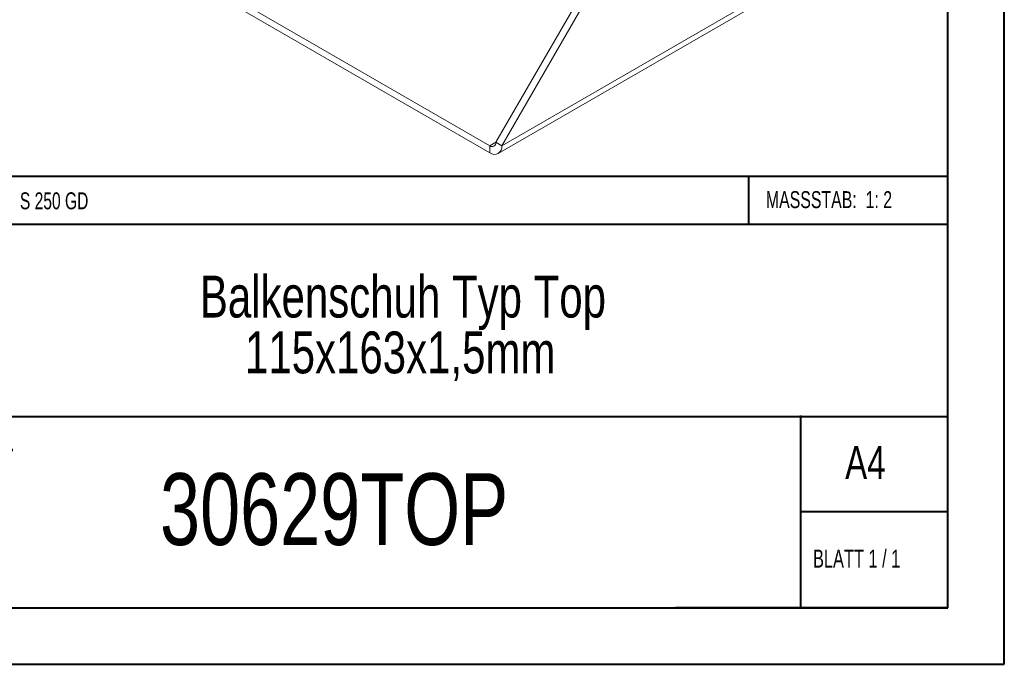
# Model space of a CAD drawing. Header units: millimetres. Extents: x 0 to 210, y 0 to 297.
# Tile 2 of 6: x 123 to 210, y 0 to 57. Entities that reach past the tile are written whole.
import ezdxf

# ---------------------------------------------------------------- set-up
doc = ezdxf.new("R2010")
doc.units = ezdxf.units.MM
doc.styles.add('SLDTEXTSTYLE0', font='TXT', dxfattribs={"width": 0.75})
doc.styles.add('SLDTEXTSTYLE1', font='TXT', dxfattribs={"width": 0.681818})
doc.styles.add('SLDTEXTSTYLE2', font='TXT', dxfattribs={"width": 0.7})
doc.styles.add('SLDTEXTSTYLE3', font='TXT', dxfattribs={"width": 0.6875})

# ---------------------------------------------------------------- blocks, each defined once
blk = doc.blocks.new('SW_NOTE_1')
at = {"color": 0, "linetype": 'Continuous', "lineweight": 0, "char_height": 3.70417, "attachment_point": 2, "style": 'SLDTEXTSTYLE0'}
for s, insert in [('Balkenschuh Typ Top', (24.656, 4.775)), ('115x163x1,5mm', (24.413, -0.164))]:
    blk.add_mtext(s, dxfattribs=dict(at, insert=insert))

msp = doc.modelspace()

# ---------------------------------------------------------------- linework, layer by layer
at = {"color": 7, "linetype": 'Continuous', "lineweight": 40}
for p, q in [((210.079, 0.215), (210.079, 297.215)), ((205.079, 5.215), (205.079, 292.215)), ((205.079, 43.371), (10.111, 43.371)), ((187.472, 39.121), (187.472, 43.371)), ((205.079, 39.121), (108.911, 39.121)), ((108.911, 22.121), (205.079, 22.121)), ((192.079, 5.215), (192.079, 22.215)), ((205.079, 13.715), (192.079, 13.715)), ((10.079, 5.215), (205.079, 5.215)), ((205.079, 5.215), (180.988, 5.215)), ((0.079, 0.215), (210.079, 0.215))]:
    msp.add_line(p, q, dxfattribs=at)
at = {"color": 7, "linetype": 'Continuous', "lineweight": 15}
for p, q in [((124.961, 68.943), (164.559, 46.083)), ((124.961, 68.33), (164.559, 45.471)), ((165.09, 46.39), (176.05, 65.373)), ((165.62, 46.083), (176.58, 65.067)), ((165.62, 46.083), (189.308, 59.758)), ((165.309, 45.397), (188.997, 59.072)), ((165.09, 46.389), (164.559, 46.083)), ((165.09, 46.39), (165.62, 46.083)), ((164.559, 46.083), (164.559, 45.471))]:
    msp.add_line(p, q, dxfattribs=at)
for centre, radius in [((164.766, 46.337), 0.328), ((164.973, 45.979), 0.655)]:
    msp.add_arc(centre, radius, 230.79671, 9.21404, dxfattribs=at)

# ---------------------------------------------------------------- block references
at = {"color": 7, "linetype": 'Continuous', "lineweight": 0}
msp.add_blockref('SW_NOTE_1', (132.223, 29.821), dxfattribs=at)

# ---------------------------------------------------------------- texts
for s, insert, char_height, attachment_point, style in [('S 250 GD', (122.995, 41.964), 1.5, 1, 'SLDTEXTSTYLE3'), ('MASSSTAB:  1: 2', (188.988, 42.069), 1.5, 1, 'SLDTEXTSTYLE2'), ('ZEICHNUNGSNR.', (109.999, 20.548), 1.5, 1, 'SLDTEXTSTYLE0'), ('A4', (196, 19.515), 2.9104, 1, 'SLDTEXTSTYLE0'), ('30629TOP', (150.792, 17.118), 6.35, 2, 'SLDTEXTSTYLE0'), ('BLATT 1 / 1', (193.157, 10.36), 1.5875, 1, 'SLDTEXTSTYLE1')]:
    msp.add_mtext(s, dxfattribs=dict(at, insert=insert, char_height=char_height, attachment_point=attachment_point, style=style))

doc.saveas('drawing.dxf')
